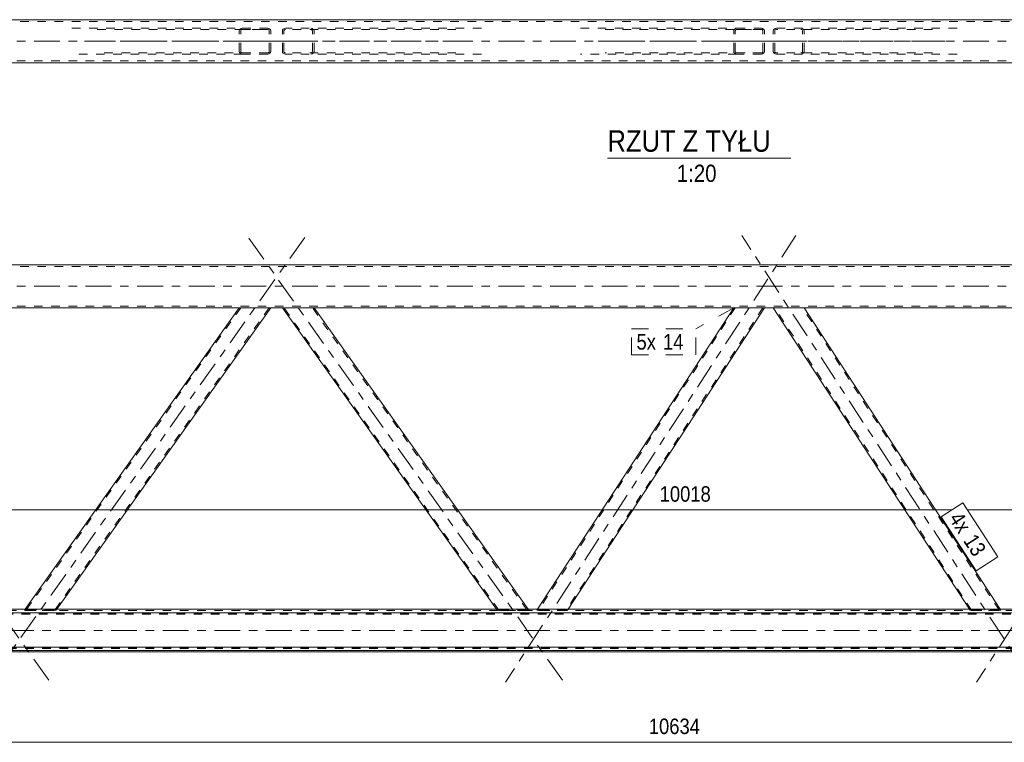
# Model space of a CAD drawing. Header units: millimetres. Extents: x 0 to 914, y 0 to 420.
# Tile 4 of 11: x 341 to 456, y 126 to 210. Entities that reach past the tile are written whole.
import ezdxf

# ---------------------------------------------------------------- set-up
doc = ezdxf.new("R2010")
doc.units = ezdxf.units.MM
for name, pattern in [('XKITLINE00', [0]), ('XKITLINE01', [4, 1, -1, 1, -1]), ('XKITLINE02', [4, 2, -2]), ('XKITLINE03', [6, 3, -1, 1, -1])]:
    doc.linetypes.add(name, pattern=pattern)
for name, color, linetype, lineweight in [('Element', 2, 'Continuous', 0), ('Inny typ obiektu', 7, 'Continuous', 0), ('Wymiar', 4, 'Continuous', 0), ('Znak elementu', 2, 'Continuous', 0)]:
    doc.layers.add(name, color=color, linetype=linetype, lineweight=lineweight)
doc.styles.add('ARIAL', font='ARIAL.TTF')

msp = doc.modelspace()

# ---------------------------------------------------------------- linework, layer by layer
at = {"layer": 'Element', "linetype": 'XKITLINE00', "lineweight": 0}
for p, q in [((654.46, 209.82), (185.07, 209.82)), ((185.07, 204.82), (654.46, 204.82)), ((185.07, 181.34), (654.46, 181.34)), ((646.77, 176.34), (192.69, 176.34)), ((342.03, 141.3), (366.91, 176.34)), ((345.71, 141.3), (370.59, 176.34)), ((396.82, 141.3), (371.94, 176.34)), ((400.5, 141.3), (375.62, 176.34)), ((401.6, 141.3), (424.41, 176.34)), ((405.18, 141.3), (427.99, 176.34)), ((451.82, 141.3), (429.01, 176.34)), ((455.39, 141.3), (432.59, 176.34)), ((152.03, 140.9), (690.63, 140.9)), ((670.04, 141.3), (168.23, 141.3)), ((152.03, 136.9), (690.63, 136.9)), ((152.03, 136.5), (690.63, 136.5)), ((152.03, 136.34), (690.63, 136.34))]:
    msp.add_line(p, q, dxfattribs=at)
at = {"layer": 'Element', "linetype": 'XKITLINE01', "lineweight": 0}
for p, q in [((654.46, 209.62), (185.07, 209.62)), ((347.47, 208.82), (367.28, 208.82)), ((350.41, 208.67), (370.23, 208.67)), ((366.94, 208.63), (366.91, 208.52)), ((366.91, 206.12), (366.91, 208.52)), ((367.02, 208.73), (366.94, 208.63)), ((367.14, 208.8), (367.02, 208.73)), ((367.1, 208.52), (367.11, 208.58)), ((367.1, 206.12), (367.1, 208.52)), ((367.11, 208.58), (367.15, 208.63)), ((367.28, 208.82), (367.14, 208.8)), ((367.15, 208.63), (367.21, 208.66)), ((367.21, 208.66), (367.28, 208.67)), ((367.28, 208.82), (370.23, 208.82)), ((370.23, 208.67), (367.28, 208.67)), ((370.37, 208.8), (370.23, 208.82)), ((370.23, 208.67), (370.3, 208.66)), ((370.3, 208.66), (370.36, 208.63)), ((370.36, 208.63), (370.39, 208.58)), ((370.49, 208.73), (370.37, 208.8)), ((370.39, 208.58), (370.41, 208.52)), ((370.41, 206.12), (370.41, 208.52)), ((370.56, 208.63), (370.49, 208.73)), ((370.59, 208.52), (370.56, 208.63)), ((370.59, 206.12), (370.59, 208.52)), ((371.97, 208.63), (371.94, 208.52)), ((371.94, 206.12), (371.94, 208.52)), ((372.05, 208.73), (371.97, 208.63)), ((372.17, 208.8), (372.05, 208.73)), ((372.12, 208.52), (372.14, 208.58)), ((372.12, 206.12), (372.12, 208.52)), ((372.14, 208.58), (372.18, 208.63)), ((372.31, 208.82), (372.17, 208.8)), ((372.18, 208.63), (372.24, 208.66)), ((372.24, 208.66), (372.31, 208.67)), ((395.07, 208.82), (372.31, 208.82)), ((392.12, 208.67), (372.31, 208.67)), ((375.39, 208.8), (375.25, 208.82)), ((375.25, 208.67), (375.32, 208.66)), ((375.32, 208.66), (375.38, 208.63)), ((375.38, 208.63), (375.42, 208.58)), ((375.51, 208.73), (375.39, 208.8)), ((375.42, 208.58), (375.43, 208.52)), ((375.43, 206.12), (375.43, 208.52)), ((375.59, 208.63), (375.51, 208.73)), ((375.62, 208.52), (375.59, 208.63)), ((375.62, 206.12), (375.62, 208.52)), ((406.6, 208.82), (424.76, 208.82)), ((409.47, 208.67), (427.63, 208.67)), ((424.43, 208.63), (424.41, 208.52)), ((424.41, 206.12), (424.41, 208.52)), ((424.51, 208.73), (424.43, 208.63)), ((424.63, 208.8), (424.51, 208.73)), ((424.59, 208.52), (424.6, 208.58)), ((424.59, 206.12), (424.59, 208.52)), ((424.6, 208.58), (424.64, 208.63)), ((424.76, 208.82), (424.63, 208.8)), ((424.64, 208.63), (424.7, 208.66)), ((424.7, 208.66), (424.76, 208.67)), ((424.76, 208.82), (427.63, 208.82)), ((427.63, 208.67), (424.76, 208.67)), ((427.76, 208.8), (427.63, 208.82)), ((427.63, 208.67), (427.7, 208.66)), ((427.7, 208.66), (427.75, 208.63)), ((427.75, 208.63), (427.79, 208.58)), ((427.88, 208.73), (427.76, 208.8)), ((427.79, 208.58), (427.81, 208.52)), ((427.81, 206.12), (427.81, 208.52)), ((427.96, 208.63), (427.88, 208.73)), ((427.99, 208.52), (427.96, 208.63)), ((427.99, 206.12), (427.99, 208.52)), ((429.04, 208.63), (429.01, 208.52)), ((429.01, 206.12), (429.01, 208.52)), ((429.12, 208.73), (429.04, 208.63)), ((429.23, 208.8), (429.12, 208.73)), ((429.19, 208.52), (429.2, 208.58)), ((429.19, 206.12), (429.19, 208.52)), ((429.2, 208.58), (429.24, 208.63)), ((429.37, 208.82), (429.23, 208.8)), ((429.24, 208.63), (429.3, 208.66)), ((429.3, 208.66), (429.37, 208.67)), ((450.39, 208.82), (429.37, 208.82)), ((447.53, 208.67), (429.37, 208.67)), ((432.37, 208.8), (432.23, 208.82)), ((432.23, 208.67), (432.3, 208.66)), ((432.3, 208.66), (432.36, 208.63)), ((432.36, 208.63), (432.4, 208.58)), ((432.49, 208.73), (432.37, 208.8)), ((432.4, 208.58), (432.41, 208.52)), ((432.41, 206.12), (432.41, 208.52)), ((432.56, 208.63), (432.49, 208.73)), ((432.59, 208.52), (432.56, 208.63)), ((432.59, 206.12), (432.59, 208.52)), ((366.91, 206.12), (366.94, 206)), ((367.11, 206.06), (367.1, 206.12)), ((367.15, 206.01), (367.11, 206.06)), ((370.39, 206.06), (370.36, 206.01)), ((370.41, 206.12), (370.39, 206.06)), ((370.56, 206), (370.59, 206.12)), ((371.94, 206.12), (371.97, 206)), ((372.14, 206.06), (372.12, 206.12)), ((372.18, 206.01), (372.14, 206.06)), ((375.42, 206.06), (375.38, 206.01)), ((375.43, 206.12), (375.42, 206.06)), ((375.59, 206), (375.62, 206.12)), ((424.41, 206.12), (424.43, 206)), ((424.6, 206.06), (424.59, 206.12)), ((424.64, 206.01), (424.6, 206.06)), ((427.79, 206.06), (427.75, 206.01)), ((427.81, 206.12), (427.79, 206.06)), ((427.96, 206), (427.99, 206.12)), ((429.01, 206.12), (429.04, 206)), ((429.2, 206.06), (429.19, 206.12)), ((429.24, 206.01), (429.2, 206.06)), ((432.4, 206.06), (432.36, 206.01)), ((432.41, 206.12), (432.4, 206.06)), ((432.56, 206), (432.59, 206.12)), ((185.07, 205.02), (654.46, 205.02)), ((367.28, 205.82), (347.47, 205.82)), ((370.23, 205.97), (350.41, 205.97)), ((366.94, 206), (367.02, 205.91)), ((367.02, 205.91), (367.14, 205.84)), ((367.14, 205.84), (367.28, 205.82)), ((367.21, 205.98), (367.15, 206.01)), ((367.28, 205.97), (367.21, 205.98)), ((367.28, 205.97), (370.23, 205.97)), ((370.23, 205.82), (367.28, 205.82)), ((370.3, 205.98), (370.23, 205.97)), ((370.23, 205.82), (370.37, 205.84)), ((370.36, 206.01), (370.3, 205.98)), ((370.37, 205.84), (370.49, 205.91)), ((370.49, 205.91), (370.56, 206)), ((371.97, 206), (372.05, 205.91)), ((372.05, 205.91), (372.17, 205.84)), ((372.17, 205.84), (372.31, 205.82)), ((372.24, 205.98), (372.18, 206.01)), ((372.31, 205.97), (372.24, 205.98)), ((392.12, 205.97), (372.31, 205.97)), ((395.07, 205.82), (372.31, 205.82)), ((375.32, 205.98), (375.25, 205.97)), ((375.25, 205.82), (375.39, 205.84)), ((375.38, 206.01), (375.32, 205.98)), ((375.39, 205.84), (375.51, 205.91)), ((375.51, 205.91), (375.59, 206)), ((424.76, 205.82), (406.6, 205.82)), ((427.63, 205.97), (409.47, 205.97)), ((424.43, 206), (424.51, 205.91)), ((424.51, 205.91), (424.63, 205.84)), ((424.63, 205.84), (424.76, 205.82)), ((424.7, 205.98), (424.64, 206.01)), ((424.76, 205.97), (424.7, 205.98)), ((424.76, 205.97), (427.63, 205.97)), ((427.63, 205.82), (424.76, 205.82)), ((427.7, 205.98), (427.63, 205.97)), ((427.63, 205.82), (427.76, 205.84)), ((427.75, 206.01), (427.7, 205.98)), ((427.76, 205.84), (427.88, 205.91)), ((427.88, 205.91), (427.96, 206)), ((429.04, 206), (429.12, 205.91)), ((429.12, 205.91), (429.23, 205.84)), ((429.23, 205.84), (429.37, 205.82)), ((429.3, 205.98), (429.24, 206.01)), ((429.37, 205.97), (429.3, 205.98)), ((447.53, 205.97), (429.37, 205.97)), ((450.39, 205.82), (429.37, 205.82)), ((432.3, 205.98), (432.23, 205.97)), ((432.23, 205.82), (432.37, 205.84)), ((432.36, 206.01), (432.3, 205.98)), ((432.37, 205.84), (432.49, 205.91)), ((432.49, 205.91), (432.56, 206)), ((654.46, 181.14), (185.07, 181.14)), ((185.07, 176.54), (654.46, 176.54)), ((367.1, 176.34), (342.13, 141.18)), ((370.41, 176.34), (345.44, 141.18)), ((370.59, 176.34), (366.91, 176.34)), ((375.62, 176.34), (371.94, 176.34)), ((397.09, 141.18), (372.12, 176.34)), ((400.4, 141.18), (375.43, 176.34)), ((424.59, 176.34), (401.71, 141.18)), ((427.81, 176.34), (404.93, 141.18)), ((427.99, 176.34), (424.41, 176.34)), ((432.59, 176.34), (429.01, 176.34)), ((452.07, 141.18), (429.19, 176.34)), ((455.29, 141.18), (432.41, 176.34)), ((152.03, 141.14), (690.63, 141.14)), ((690.63, 140.8), (152.03, 140.8)), ((341.95, 141.18), (342, 141.26)), ((341.95, 141.18), (341.97, 141.18)), ((341.97, 141.18), (342.05, 141.18)), ((342, 141.26), (342.03, 141.3)), ((342.03, 141.26), (342, 141.26)), ((342.12, 141.26), (342.03, 141.26)), ((342.05, 141.18), (342.17, 141.17)), ((342.24, 141.27), (342.12, 141.26)), ((342.13, 141.18), (342.19, 141.26)), ((342.15, 141.18), (342.13, 141.18)), ((342.18, 141.18), (342.15, 141.18)), ((342.17, 141.17), (342.31, 141.17)), ((342.24, 141.18), (342.18, 141.18)), ((342.19, 141.26), (342.2, 141.26)), ((342.2, 141.26), (342.24, 141.26)), ((342.38, 141.27), (342.24, 141.27)), ((342.24, 141.26), (342.3, 141.26)), ((342.31, 141.18), (342.24, 141.18)), ((342.3, 141.26), (342.37, 141.26)), ((342.31, 141.18), (345.26, 141.18)), ((342.31, 141.17), (345.25, 141.17)), ((342.37, 141.26), (345.32, 141.26)), ((342.38, 141.27), (345.32, 141.27)), ((345.25, 141.17), (345.4, 141.17)), ((345.33, 141.18), (345.26, 141.18)), ((345.46, 141.27), (345.32, 141.27)), ((345.32, 141.26), (345.39, 141.26)), ((345.39, 141.18), (345.33, 141.18)), ((345.39, 141.26), (345.45, 141.26)), ((345.43, 141.18), (345.39, 141.18)), ((345.4, 141.17), (345.52, 141.18)), ((345.44, 141.18), (345.43, 141.18)), ((345.44, 141.18), (345.5, 141.26)), ((345.45, 141.26), (345.49, 141.26)), ((345.58, 141.26), (345.46, 141.27)), ((345.49, 141.26), (345.5, 141.26)), ((345.52, 141.18), (345.6, 141.18)), ((345.66, 141.26), (345.58, 141.26)), ((345.6, 141.18), (345.63, 141.18)), ((345.63, 141.18), (345.68, 141.26)), ((345.68, 141.26), (345.66, 141.26)), ((345.68, 141.26), (345.71, 141.3)), ((396.85, 141.26), (396.82, 141.3)), ((396.9, 141.18), (396.85, 141.26)), ((396.88, 141.26), (396.85, 141.26)), ((396.95, 141.26), (396.88, 141.26)), ((396.9, 141.18), (396.93, 141.18)), ((396.93, 141.18), (397.02, 141.18)), ((397.07, 141.27), (396.95, 141.26)), ((397.02, 141.18), (397.14, 141.17)), ((397.03, 141.26), (397.05, 141.26)), ((397.05, 141.26), (397.09, 141.26)), ((397.21, 141.27), (397.07, 141.27)), ((397.09, 141.26), (397.14, 141.26)), ((397.1, 141.18), (397.09, 141.18)), ((397.14, 141.18), (397.1, 141.18)), ((397.14, 141.26), (397.21, 141.26)), ((397.2, 141.18), (397.14, 141.18)), ((397.14, 141.17), (397.28, 141.17)), ((397.28, 141.18), (397.2, 141.18)), ((397.21, 141.27), (400.15, 141.27)), ((397.21, 141.26), (400.16, 141.26)), ((397.28, 141.18), (400.22, 141.18)), ((397.28, 141.17), (400.22, 141.17)), ((400.3, 141.27), (400.15, 141.27)), ((400.16, 141.26), (400.23, 141.26)), ((400.29, 141.18), (400.22, 141.18)), ((400.22, 141.17), (400.36, 141.17)), ((400.23, 141.26), (400.29, 141.26)), ((400.29, 141.26), (400.33, 141.26)), ((400.35, 141.18), (400.29, 141.18)), ((400.42, 141.26), (400.3, 141.27)), ((400.33, 141.26), (400.35, 141.26)), ((400.39, 141.18), (400.35, 141.18)), ((400.36, 141.17), (400.48, 141.18)), ((400.4, 141.18), (400.39, 141.18)), ((400.5, 141.26), (400.42, 141.26)), ((400.48, 141.18), (400.56, 141.18)), ((400.53, 141.26), (400.5, 141.3)), ((400.53, 141.26), (400.5, 141.26)), ((400.58, 141.18), (400.53, 141.26)), ((400.56, 141.18), (400.58, 141.18)), ((401.53, 141.18), (401.58, 141.26)), ((401.53, 141.18), (401.55, 141.18)), ((401.55, 141.18), (401.63, 141.18)), ((401.58, 141.26), (401.6, 141.3)), ((401.61, 141.26), (401.58, 141.26)), ((401.69, 141.26), (401.61, 141.26)), ((401.63, 141.18), (401.74, 141.17)), ((401.8, 141.27), (401.69, 141.26)), ((401.71, 141.18), (401.76, 141.26)), ((401.72, 141.18), (401.71, 141.18)), ((401.76, 141.18), (401.72, 141.18)), ((401.74, 141.17), (401.88, 141.17)), ((401.76, 141.26), (401.77, 141.26)), ((401.81, 141.18), (401.76, 141.18)), ((401.77, 141.26), (401.81, 141.26)), ((401.94, 141.27), (401.8, 141.27)), ((401.81, 141.26), (401.87, 141.26)), ((401.88, 141.18), (401.81, 141.18)), ((401.87, 141.26), (401.94, 141.26)), ((401.88, 141.18), (404.75, 141.18)), ((401.88, 141.17), (404.74, 141.17)), ((401.94, 141.27), (404.8, 141.27)), ((401.94, 141.26), (404.8, 141.26)), ((404.74, 141.17), (404.88, 141.17)), ((404.82, 141.18), (404.75, 141.18)), ((404.94, 141.27), (404.8, 141.27)), ((404.8, 141.26), (404.87, 141.26)), ((404.87, 141.18), (404.82, 141.18)), ((404.87, 141.26), (404.93, 141.26)), ((404.91, 141.18), (404.87, 141.18)), ((404.88, 141.17), (405, 141.18)), ((404.93, 141.18), (404.91, 141.18)), ((404.93, 141.18), (404.98, 141.26)), ((404.93, 141.26), (404.96, 141.26)), ((405.06, 141.26), (404.94, 141.27)), ((404.96, 141.26), (404.98, 141.26)), ((405, 141.18), (405.08, 141.18)), ((405.13, 141.26), (405.06, 141.26)), ((405.08, 141.18), (405.11, 141.18)), ((405.11, 141.18), (405.16, 141.26)), ((405.16, 141.26), (405.13, 141.26)), ((405.16, 141.26), (405.18, 141.3)), ((451.84, 141.26), (451.82, 141.3)), ((451.89, 141.18), (451.84, 141.26)), ((451.87, 141.26), (451.84, 141.26)), ((451.94, 141.26), (451.87, 141.26)), ((451.89, 141.18), (451.92, 141.18)), ((451.92, 141.18), (452, 141.18)), ((452.06, 141.27), (451.94, 141.26)), ((452, 141.18), (452.12, 141.17)), ((452.02, 141.26), (452.03, 141.26)), ((452.03, 141.26), (452.07, 141.26)), ((452.19, 141.27), (452.06, 141.27)), ((452.07, 141.26), (452.13, 141.26)), ((452.08, 141.18), (452.07, 141.18)), ((452.12, 141.18), (452.08, 141.18)), ((452.18, 141.18), (452.12, 141.18)), ((452.12, 141.17), (452.25, 141.17)), ((452.13, 141.26), (452.2, 141.26)), ((452.25, 141.18), (452.18, 141.18)), ((452.19, 141.27), (455.06, 141.27)), ((452.2, 141.26), (455.06, 141.26)), ((452.25, 141.18), (455.11, 141.18)), ((452.25, 141.17), (455.12, 141.17)), ((455.19, 141.27), (455.06, 141.27)), ((455.06, 141.26), (455.13, 141.26)), ((455.18, 141.18), (455.11, 141.18)), ((455.12, 141.17), (455.25, 141.17)), ((455.13, 141.26), (455.19, 141.26)), ((455.24, 141.18), (455.18, 141.18)), ((455.31, 141.26), (455.19, 141.27)), ((455.19, 141.26), (455.23, 141.26)), ((455.23, 141.26), (455.24, 141.26)), ((455.28, 141.18), (455.24, 141.18)), ((455.25, 141.17), (455.37, 141.18)), ((455.29, 141.18), (455.28, 141.18)), ((455.39, 141.26), (455.31, 141.26)), ((455.37, 141.18), (455.44, 141.18)), ((455.42, 141.26), (455.39, 141.3)), ((455.42, 141.26), (455.39, 141.26)), ((455.47, 141.18), (455.42, 141.26)), ((455.44, 141.18), (455.47, 141.18)), ((690.63, 140.74), (152.03, 140.74)), ((152.03, 136.85), (690.63, 136.85)), ((152.03, 136.74), (690.63, 136.74))]:
    msp.add_line(p, q, dxfattribs=at)
at = {"layer": 'Element', "linetype": 'XKITLINE03', "lineweight": 0}
for p, q in [((175.07, 207.32), (664.46, 207.32)), ((374.54, 207.32), (348.94, 207.32)), ((393.59, 207.32), (367.99, 207.32)), ((431.65, 207.32), (408.04, 207.32)), ((448.96, 207.32), (425.35, 207.32)), ((344.78, 133.07), (308.26, 184.5)), ((374.54, 184.5), (338.03, 133.07)), ((404.51, 133.07), (367.99, 184.5)), ((431.65, 184.72), (397.89, 132.84)), ((459.11, 132.84), (425.35, 184.72)), ((486.39, 184.72), (452.63, 132.84)), ((175.07, 178.84), (664.46, 178.84)), ((142.03, 138.82), (700.63, 138.82))]:
    msp.add_line(p, q, dxfattribs=at)
at = {"layer": 'Inny typ obiektu', "linetype": 'XKITLINE00', "lineweight": 0}
msp.add_line((409.74, 193.72), (431.04, 193.72), dxfattribs=at)
at = {"layer": 'Wymiar', "linetype": 'XKITLINE00', "lineweight": 0}
for p, q in [((216.97, 152.84), (449.78, 152.84)), ((451.58, 152.84), (669.57, 152.84)), ((152.03, 125.84), (683.73, 125.84))]:
    msp.add_line(p, q, dxfattribs=at)
at = {"layer": 'Znak elementu', "linetype": 'XKITLINE02', "lineweight": 0}
for p, q in [((424.41, 176.34), (420, 173.88)), ((412.51, 173.88), (420, 173.88)), ((412.51, 170.88), (412.51, 173.88)), ((420, 170.88), (420, 173.88)), ((412.51, 170.88), (420, 170.88))]:
    msp.add_line(p, q, dxfattribs=at)
at = {"layer": 'Znak elementu', "linetype": 'XKITLINE00', "lineweight": 0}
for p, q in [((448.53, 152.03), (451.05, 153.66)), ((451.05, 153.66), (455.13, 147.39)), ((448.53, 152.03), (452.61, 145.75)), ((452.61, 145.75), (455.13, 147.39))]:
    msp.add_line(p, q, dxfattribs=at)

# ---------------------------------------------------------------- texts
at = {"layer": 'Inny typ obiektu', "style": 'ARIAL', "width": 0.85}
for s, height, p in [('RZUT Z TYŁU', 2.5, (409.74, 194.47)), ('1:20', 2, (417.79, 190.97))]:
    msp.add_text(s, height=height, dxfattribs=at).set_placement(p)
at = {"layer": 'Wymiar', "style": 'ARIAL', "width": 0.85}
for s, p in [('10018', (415.8, 153.8)), ('10634', (414.54, 126.8))]:
    msp.add_text(s, height=1.8, dxfattribs=at).set_placement(p)
at = {"layer": 'Znak elementu', "style": 'ARIAL', "width": 0.85}
for s, p in [('5x', (413.11, 171.48)), ('14', (416.19, 171.48))]:
    msp.add_text(s, height=1.8, dxfattribs=at).set_placement(p)
for s, p in [('4x', (449.36, 151.85)), ('13', (451.04, 149.27))]:
    msp.add_text(s, height=1.8, rotation=-56.9463, dxfattribs=at).set_placement(p)

doc.saveas('drawing.dxf')
